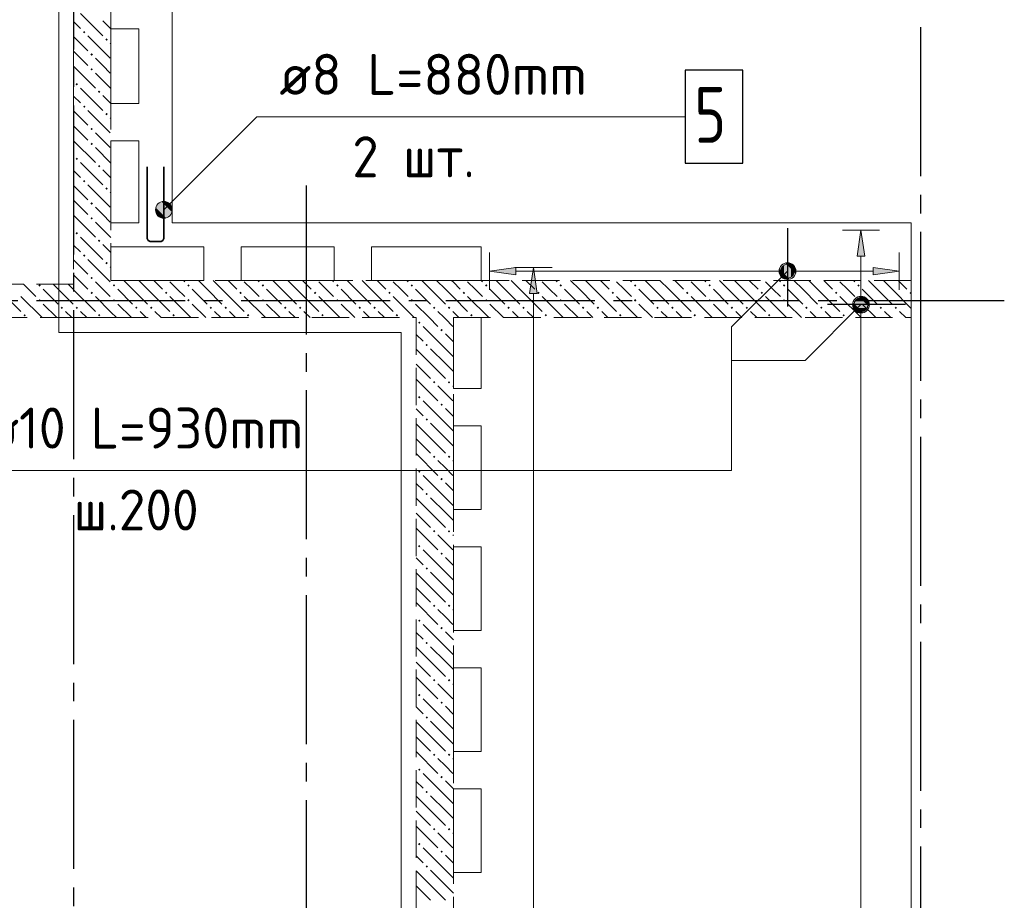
# Model space of a CAD drawing. Header units: millimetres. Extents: x 0 to 43617, y 0 to 59400.
# Tile 43 of 45: x 21534 to 26824, y 46952 to 51680. Entities that reach past the tile are written whole.
import ezdxf

# ---------------------------------------------------------------- set-up
doc = ezdxf.new("R2010")
doc.units = ezdxf.units.MM
doc.linetypes.add('______2', pattern=[270, 200, -70])
doc.linetypes.add('______5', pattern=[1100, 800, -100, 100, -100])
doc.layers.add('ЖБ Перекрытие верхний уровень', color=7, linetype='Continuous', lineweight=25, true_color=0xe0e0ff)
doc.layers.add('ЖБ Стена верхний уровень', color=7, linetype='Continuous', lineweight=25, true_color=0x006e00)
for name, color, linetype, lineweight in [('Обрамление П-обр. равн.', 7, 'Continuous', 25), ('Оси', 40, '______5', 18), ('Позиционная метка линия выноска', 7, 'Continuous', 13), ('Позиционная метка номер позиции', 7, 'Continuous', 13), ('Фиксатор', 7, 'Continuous', 25)]:
    doc.layers.add(name, color=color, linetype=linetype, lineweight=lineweight)
doc.styles.add('ISOCPEUR', font='txt')

msp = doc.modelspace()

# ---------------------------------------------------------------- hatches: boundary and pattern name
at = {"layer": 'ЖБ Стена верхний уровень', "linetype": 'Continuous', "lineweight": 18, "transparency": 33554687}
for points in [[(21874.5, 51613.1), (21881, 51619.6), (21887.5, 51613.1), (21881, 51606.6)], [(21994.5, 51573.1), (22001, 51579.6), (22007.5, 51573.1), (22001, 51566.6)], [(21914.5, 51493.1), (21921, 51499.6), (21927.4, 51493.1), (21921, 51486.6)], [(21914.5, 51413.1), (21921, 51419.6), (21927.4, 51413.1), (21921, 51406.6)], [(21834.5, 51333.1), (21840.9, 51339.6), (21847.4, 51333.1), (21840.9, 51326.6)], [(21954.4, 51293.1), (21960.9, 51299.6), (21967.4, 51293.1), (21960.9, 51286.6)], [(21874.5, 51213.1), (21881, 51219.6), (21887.5, 51213.1), (21881, 51206.6)], [(21994.5, 51173.1), (22001, 51179.6), (22007.5, 51173.1), (22001, 51166.6)], [(21914.5, 51093.1), (21921, 51099.6), (21927.4, 51093.1), (21921, 51086.6)], [(21914.5, 51013.1), (21921, 51019.6), (21927.4, 51013.1), (21921, 51006.6)], [(21834.5, 50933.1), (21840.9, 50939.6), (21847.4, 50933.1), (21840.9, 50926.6)], [(21954.4, 50893.1), (21960.9, 50899.6), (21967.4, 50893.1), (21960.9, 50886.6)], [(21874.5, 50813.1), (21881, 50819.6), (21887.5, 50813.1), (21881, 50806.6)], [(21994.5, 50773.1), (22001, 50779.6), (22007.5, 50773.1), (22001, 50766.6)], [(21914.5, 50693.1), (21921, 50699.6), (21927.4, 50693.1), (21921, 50686.6)], [(21914.5, 50613.1), (21921, 50619.6), (21927.4, 50613.1), (21921, 50606.6)], [(21834.5, 50533.1), (21840.9, 50539.6), (21847.4, 50533.1), (21840.9, 50526.6)], [(21954.4, 50493.1), (21960.9, 50499.6), (21967.4, 50493.1), (21960.9, 50486.6)], [(21874.5, 50413.1), (21881, 50419.6), (21887.5, 50413.1), (21881, 50406.6)], [(21994.5, 50373.1), (22001, 50379.6), (22007.5, 50373.1), (22001, 50366.6)], [(21634.5, 50253.1), (21640.9, 50259.6), (21647.4, 50253.1), (21640.9, 50246.6)], [(21914.5, 50293.1), (21921, 50299.6), (21927.4, 50293.1), (21921, 50286.6)], [(22034.5, 50253.1), (22040.9, 50259.6), (22047.4, 50253.1), (22040.9, 50246.6)], [(22434.5, 50253.1), (22440.9, 50259.6), (22447.4, 50253.1), (22440.9, 50246.6)], [(22834.5, 50253.1), (22840.9, 50259.6), (22847.4, 50253.1), (22840.9, 50246.6)], [(23234.5, 50253.1), (23240.9, 50259.6), (23247.4, 50253.1), (23240.9, 50246.6)], [(23634.5, 50253.1), (23640.9, 50259.6), (23647.4, 50253.1), (23640.9, 50246.6)], [(24034.5, 50253.1), (24040.9, 50259.6), (24047.4, 50253.1), (24040.9, 50246.6)], [(24434.5, 50253.1), (24440.9, 50259.6), (24447.4, 50253.1), (24440.9, 50246.6)], [(24834.5, 50253.1), (24840.9, 50259.6), (24847.4, 50253.1), (24840.9, 50246.6)], [(25234.5, 50253.1), (25240.9, 50259.6), (25247.4, 50253.1), (25240.9, 50246.6)], [(25634.5, 50253.1), (25640.9, 50259.6), (25647.4, 50253.1), (25640.9, 50246.6)], [(26034.5, 50253.1), (26040.9, 50259.6), (26047.4, 50253.1), (26040.9, 50246.6)], [(21914.5, 50213.1), (21921, 50219.6), (21927.4, 50213.1), (21921, 50206.6)], [(22314.5, 50213.1), (22321, 50219.6), (22327.4, 50213.1), (22321, 50206.6)], [(22714.5, 50213.1), (22721, 50219.6), (22727.4, 50213.1), (22721, 50206.6)], [(23114.5, 50213.1), (23121, 50219.6), (23127.4, 50213.1), (23121, 50206.6)], [(23514.5, 50213.1), (23521, 50219.6), (23527.4, 50213.1), (23521, 50206.6)], [(23914.5, 50213.1), (23921, 50219.6), (23927.4, 50213.1), (23921, 50206.6)], [(24314.5, 50213.1), (24321, 50219.6), (24327.4, 50213.1), (24321, 50206.6)], [(24714.5, 50213.1), (24721, 50219.6), (24727.4, 50213.1), (24721, 50206.6)], [(25114.5, 50213.1), (25121, 50219.6), (25127.4, 50213.1), (25121, 50206.6)], [(25514.5, 50213.1), (25521, 50219.6), (25527.4, 50213.1), (25521, 50206.6)], [(25914.5, 50213.1), (25921, 50219.6), (25927.4, 50213.1), (25921, 50206.6)], [(26314.5, 50213.1), (26321, 50219.6), (26324, 50216.6), (26324, 50209.7), (26321, 50206.6)], [(21634.5, 50173.1), (21640.9, 50179.6), (21647.4, 50173.1), (21640.9, 50166.6)], [(22034.5, 50173.1), (22040.9, 50179.6), (22047.4, 50173.1), (22040.9, 50166.6)], [(22434.5, 50173.1), (22440.9, 50179.6), (22447.4, 50173.1), (22440.9, 50166.6)], [(22834.5, 50173.1), (22840.9, 50179.6), (22847.4, 50173.1), (22840.9, 50166.6)], [(23234.5, 50173.1), (23240.9, 50179.6), (23247.4, 50173.1), (23240.9, 50166.6)], [(23634.5, 50173.1), (23640.9, 50179.6), (23647.4, 50173.1), (23640.9, 50166.6)], [(24034.5, 50173.1), (24040.9, 50179.6), (24047.4, 50173.1), (24040.9, 50166.6)], [(24434.5, 50173.1), (24440.9, 50179.6), (24447.4, 50173.1), (24440.9, 50166.6)], [(24834.5, 50173.1), (24840.9, 50179.6), (24847.4, 50173.1), (24840.9, 50166.6)], [(25234.5, 50173.1), (25240.9, 50179.6), (25247.4, 50173.1), (25240.9, 50166.6)], [(25634.5, 50173.1), (25640.9, 50179.6), (25647.4, 50173.1), (25640.9, 50166.6)], [(26034.5, 50173.1), (26040.9, 50179.6), (26047.4, 50173.1), (26040.9, 50166.6)], [(21554.4, 50093.1), (21560.9, 50099.6), (21567.4, 50093.1), (21560.9, 50086.6)], [(21754.4, 50133.1), (21760.9, 50139.6), (21767.4, 50133.1), (21760.9, 50126.6)], [(21834.5, 50133.1), (21840.9, 50139.6), (21847.4, 50133.1), (21840.9, 50126.6)], [(21954.4, 50093.1), (21960.9, 50099.6), (21967.4, 50093.1), (21960.9, 50086.6)], [(22154.4, 50133.1), (22160.9, 50139.6), (22167.4, 50133.1), (22160.9, 50126.6)], [(22234.5, 50133.1), (22240.9, 50139.6), (22247.4, 50133.1), (22240.9, 50126.6)], [(22354.4, 50093.1), (22360.9, 50099.6), (22367.4, 50093.1), (22360.9, 50086.6)], [(22554.4, 50133.1), (22560.9, 50139.6), (22567.4, 50133.1), (22560.9, 50126.6)], [(22634.5, 50133.1), (22640.9, 50139.6), (22647.4, 50133.1), (22640.9, 50126.6)], [(22754.4, 50093.1), (22760.9, 50099.6), (22767.4, 50093.1), (22760.9, 50086.6)], [(22954.4, 50133.1), (22960.9, 50139.6), (22967.4, 50133.1), (22960.9, 50126.6)], [(23034.5, 50133.1), (23040.9, 50139.6), (23047.4, 50133.1), (23040.9, 50126.6)], [(23154.4, 50093.1), (23160.9, 50099.6), (23167.4, 50093.1), (23160.9, 50086.6)], [(23354.4, 50133.1), (23360.9, 50139.6), (23367.4, 50133.1), (23360.9, 50126.6)], [(23434.5, 50133.1), (23440.9, 50139.6), (23447.4, 50133.1), (23440.9, 50126.6)], [(23554.4, 50093.1), (23560.9, 50099.6), (23567.4, 50093.1), (23560.9, 50086.6)], [(23754.4, 50133.1), (23760.9, 50139.6), (23767.4, 50133.1), (23760.9, 50126.6)], [(23834.5, 50133.1), (23840.9, 50139.6), (23847.4, 50133.1), (23840.9, 50126.6)], [(23954.4, 50093.1), (23960.9, 50099.6), (23967.4, 50093.1), (23960.9, 50086.6)], [(24154.4, 50133.1), (24160.9, 50139.6), (24167.4, 50133.1), (24160.9, 50126.6)], [(24234.5, 50133.1), (24240.9, 50139.6), (24247.4, 50133.1), (24240.9, 50126.6)], [(24354.4, 50093.1), (24360.9, 50099.6), (24367.4, 50093.1), (24360.9, 50086.6)], [(24554.4, 50133.1), (24560.9, 50139.6), (24567.4, 50133.1), (24560.9, 50126.6)], [(24634.5, 50133.1), (24640.9, 50139.6), (24647.4, 50133.1), (24640.9, 50126.6)], [(24754.4, 50093.1), (24760.9, 50099.6), (24767.4, 50093.1), (24760.9, 50086.6)], [(24954.4, 50133.1), (24960.9, 50139.6), (24967.4, 50133.1), (24960.9, 50126.6)], [(25034.5, 50133.1), (25040.9, 50139.6), (25047.4, 50133.1), (25040.9, 50126.6)], [(25154.4, 50093.1), (25160.9, 50099.6), (25167.4, 50093.1), (25160.9, 50086.6)], [(25354.4, 50133.1), (25360.9, 50139.6), (25367.4, 50133.1), (25360.9, 50126.6)], [(25434.5, 50133.1), (25440.9, 50139.6), (25447.4, 50133.1), (25440.9, 50126.6)], [(25554.4, 50093.1), (25560.9, 50099.6), (25567.4, 50093.1), (25560.9, 50086.6)], [(25754.4, 50133.1), (25760.9, 50139.6), (25767.4, 50133.1), (25760.9, 50126.6)], [(25834.5, 50133.1), (25840.9, 50139.6), (25847.4, 50133.1), (25840.9, 50126.6)], [(25954.4, 50093.1), (25960.9, 50099.6), (25967.4, 50093.1), (25960.9, 50086.6)], [(26154.4, 50133.1), (26160.9, 50139.6), (26167.4, 50133.1), (26160.9, 50126.6)], [(26234.5, 50133.1), (26240.9, 50139.6), (26247.4, 50133.1), (26240.9, 50126.6)], [(23674.5, 50053.1), (23681, 50059.6), (23687.5, 50053.1), (23681, 50046.6)], [(23794.5, 50013.1), (23801, 50019.6), (23807.5, 50013.1), (23801, 50006.6)], [(23714.5, 49933.1), (23721, 49939.6), (23727.4, 49933.1), (23721, 49926.6)], [(23754.4, 49733.1), (23760.9, 49739.6), (23767.4, 49733.1), (23760.9, 49726.6)], [(23834.5, 49733.1), (23840.9, 49739.6), (23847.4, 49733.1), (23840.9, 49726.6)], [(23674.5, 49653.1), (23681, 49659.6), (23687.5, 49653.1), (23681, 49646.6)], [(23794.5, 49613.1), (23801, 49619.6), (23807.5, 49613.1), (23801, 49606.6)], [(23714.5, 49533.1), (23721, 49539.6), (23727.4, 49533.1), (23721, 49526.6)], [(23754.4, 49333.1), (23760.9, 49339.6), (23767.4, 49333.1), (23760.9, 49326.6)], [(23834.5, 49333.1), (23840.9, 49339.6), (23847.4, 49333.1), (23840.9, 49326.6)], [(23674.5, 49253.1), (23681, 49259.6), (23687.5, 49253.1), (23681, 49246.6)], [(23794.5, 49213.1), (23801, 49219.6), (23807.5, 49213.1), (23801, 49206.6)], [(23714.5, 49133.1), (23721, 49139.6), (23727.4, 49133.1), (23721, 49126.6)], [(23754.4, 48933.1), (23760.9, 48939.6), (23767.4, 48933.1), (23760.9, 48926.6)], [(23834.5, 48933.1), (23840.9, 48939.6), (23847.4, 48933.1), (23840.9, 48926.6)], [(23674.5, 48853.1), (23681, 48859.6), (23687.5, 48853.1), (23681, 48846.6)], [(23794.5, 48813.1), (23801, 48819.6), (23807.5, 48813.1), (23801, 48806.6)], [(23714.5, 48733.1), (23721, 48739.6), (23727.4, 48733.1), (23721, 48726.6)], [(23754.4, 48533.1), (23760.9, 48539.6), (23767.4, 48533.1), (23760.9, 48526.6)], [(23834.5, 48533.1), (23840.9, 48539.6), (23847.4, 48533.1), (23840.9, 48526.6)], [(23674.5, 48453.1), (23681, 48459.6), (23687.5, 48453.1), (23681, 48446.6)], [(23794.5, 48413.1), (23801, 48419.6), (23807.5, 48413.1), (23801, 48406.6)], [(23714.5, 48333.1), (23721, 48339.6), (23727.4, 48333.1), (23721, 48326.6)], [(23754.4, 48133.1), (23760.9, 48139.6), (23767.4, 48133.1), (23760.9, 48126.6)], [(23834.5, 48133.1), (23840.9, 48139.6), (23847.4, 48133.1), (23840.9, 48126.6)], [(23674.5, 48053.1), (23681, 48059.6), (23687.5, 48053.1), (23681, 48046.6)], [(23794.5, 48013.1), (23801, 48019.6), (23807.5, 48013.1), (23801, 48006.6)], [(23714.5, 47933.1), (23721, 47939.6), (23727.4, 47933.1), (23721, 47926.6)], [(23754.4, 47733.1), (23760.9, 47739.6), (23767.4, 47733.1), (23760.9, 47726.6)], [(23834.5, 47733.1), (23840.9, 47739.6), (23847.4, 47733.1), (23840.9, 47726.6)], [(23674.5, 47653.1), (23681, 47659.6), (23687.5, 47653.1), (23681, 47646.6)], [(23794.5, 47613.1), (23801, 47619.6), (23807.5, 47613.1), (23801, 47606.6)], [(23714.5, 47533.1), (23721, 47539.6), (23727.4, 47533.1), (23721, 47526.6)], [(23754.4, 47333.1), (23760.9, 47339.6), (23767.4, 47333.1), (23760.9, 47326.6)], [(23834.5, 47333.1), (23840.9, 47339.6), (23847.4, 47333.1), (23840.9, 47326.6)], [(23674.5, 47253.1), (23681, 47259.6), (23687.5, 47253.1), (23681, 47246.6)], [(23794.5, 47213.1), (23801, 47219.6), (23807.5, 47213.1), (23801, 47206.6)], [(23714.5, 47133.1), (23721, 47139.6), (23727.4, 47133.1), (23721, 47126.6)]]:
    msp.add_hatch(color=7, dxfattribs=at).paths.add_polyline_path(points, flags=16)
at = {"layer": 'Обрамление П-обр. равн.', "linetype": 'Continuous', "lineweight": 13, "transparency": 33554687}
for points in [[(26074, 50410), (26054, 50550), (26034, 50410)], [(25626.7, 50348.7), (25640.2, 50297.7), (25640.2, 50362.2)], [(25640.2, 50362.2), (25659, 50292.5), (25659, 50367.5)], [(25640.2, 50362.2), (25640.2, 50297.7), (25659, 50292.5)], [(25659, 50367.5), (25659, 50292.5), (25677.7, 50297.7)], [(25659, 50367.5), (25677.7, 50297.7), (25677.7, 50362.2)], [(25677.7, 50362.2), (25677.7, 50297.7), (25691.2, 50311.2)], [(25677.7, 50362.2), (25691.2, 50311.2), (25691.2, 50348.7)], [(24314, 50210), (24294, 50350), (24274, 50210)], [(25626.7, 50311.2), (25626.7, 50348.7), (25621.5, 50330)], [(25626.7, 50348.7), (25626.7, 50311.2), (25640.2, 50297.7)], [(25691.2, 50348.7), (25691.2, 50311.2), (25696.5, 50330)], [(26119, 50310), (26259, 50330), (26119, 50350)], [(26016.5, 50150), (26091.5, 50150), (26086.2, 50168.8)], [(26016.5, 50150), (26086.2, 50168.8), (26021.7, 50168.8)], [(26021.7, 50131.2), (26091.5, 50150), (26016.5, 50150)], [(26021.7, 50168.8), (26086.2, 50168.8), (26072.7, 50182.3)], [(26021.7, 50168.8), (26072.7, 50182.3), (26035.2, 50182.3)], [(26021.7, 50131.2), (26086.2, 50131.2), (26091.5, 50150)], [(26035.2, 50182.3), (26072.7, 50182.3), (26054, 50187.5)], [(26035.2, 50117.7), (26086.2, 50131.2), (26021.7, 50131.2)], [(26035.2, 50117.7), (26072.7, 50117.7), (26086.2, 50131.2)], [(26072.7, 50117.7), (26035.2, 50117.7), (26054, 50112.5)]]:
    msp.add_hatch(color=7, dxfattribs=at).paths.add_polyline_path(points)
msp.add_hatch(color=7, dxfattribs=at).paths.add_polyline_path([(24199, 50310), (24059, 50330), (24199, 50350)], flags=16)
at = {"layer": 'Позиционная метка номер позиции', "linetype": 'Continuous', "lineweight": 13, "transparency": 33554687}
for points in [[(22265.7, 50670.5), (22340.8, 50627.2), (22277.2, 50690.8)], [(22277.2, 50690.8), (22352.3, 50647.5), (22297.5, 50702.3)], [(22277.2, 50690.8), (22340.8, 50627.2), (22352.3, 50647.5)], [(22297.5, 50702.3), (22352.3, 50647.5), (22352.3, 50670.5)], [(22297.5, 50702.3), (22352.3, 50670.5), (22320.5, 50702.3)], [(22320.5, 50702.3), (22352.3, 50670.5), (22340.8, 50690.8)], [(22265.7, 50647.5), (22320.5, 50615.7), (22265.7, 50670.5)], [(22265.7, 50670.5), (22320.5, 50615.7), (22340.8, 50627.2)], [(22297.5, 50615.7), (22265.7, 50647.5), (22277.2, 50627.2)], [(22265.7, 50647.5), (22297.5, 50615.7), (22320.5, 50615.7)], [(25690.8, 50298.2), (25627.2, 50361.8), (25615.7, 50341.5)], [(25702.3, 50318.5), (25647.5, 50373.3), (25627.2, 50361.8)], [(25702.3, 50318.5), (25627.2, 50361.8), (25690.8, 50298.2)], [(25702.3, 50341.5), (25670.5, 50373.3), (25647.5, 50373.3)], [(25702.3, 50341.5), (25647.5, 50373.3), (25702.3, 50318.5)], [(25670.5, 50373.3), (25702.3, 50341.5), (25690.8, 50361.8)], [(25690.8, 50298.2), (25615.7, 50341.5), (25670.5, 50286.7)], [(25670.5, 50286.7), (25615.7, 50341.5), (25615.7, 50318.5)], [(25670.5, 50286.7), (25615.7, 50318.5), (25647.5, 50286.7)], [(25647.5, 50286.7), (25615.7, 50318.5), (25627.2, 50298.2)], [(26085.8, 50118.2), (26022.2, 50181.8), (26010.7, 50161.5)], [(26085.8, 50118.2), (26010.7, 50161.5), (26065.5, 50106.7)], [(26065.5, 50106.7), (26010.7, 50161.5), (26010.7, 50138.5)], [(26097.3, 50138.5), (26042.5, 50193.3), (26022.2, 50181.8)], [(26097.3, 50138.5), (26022.2, 50181.8), (26085.8, 50118.2)], [(26097.3, 50161.5), (26065.5, 50193.3), (26042.5, 50193.3)], [(26097.3, 50161.5), (26042.5, 50193.3), (26097.3, 50138.5)], [(26065.5, 50193.3), (26097.3, 50161.5), (26085.8, 50181.8)], [(26065.5, 50106.7), (26010.7, 50138.5), (26042.5, 50106.7)], [(26042.5, 50106.7), (26010.7, 50138.5), (26022.2, 50118.2)]]:
    msp.add_hatch(color=7, dxfattribs=at).paths.add_polyline_path(points)

# ---------------------------------------------------------------- linework, layer by layer
at = {"layer": 'ЖБ Перекрытие верхний уровень', "color": 7, "linetype": 'Continuous', "lineweight": 18, "transparency": 33554687}
for p, q in [((22354, 50590), (22354, 57220)), ((22024, 51230), (22024, 51630)), ((22024, 51630), (22174, 51630)), ((22174, 51630), (22174, 51230)), ((22174, 51230), (22024, 51230)), ((22024, 50590), (22024, 51030)), ((22024, 51030), (22174, 51030)), ((22174, 51030), (22174, 50590)), ((22174, 50590), (22024, 50590)), ((26324, 50590), (22354, 50590)), ((26324, 41910), (26324, 50590)), ((22024, 50280), (22024, 50460)), ((22024, 50460), (22524, 50460)), ((22524, 50460), (22524, 50280)), ((22724, 50460), (23224, 50460)), ((22724, 50280), (22724, 50460)), ((23224, 50460), (23224, 50280)), ((23424, 50280), (23424, 50460)), ((23424, 50460), (24014, 50460)), ((24014, 50460), (24014, 50280)), ((22524, 50280), (22024, 50280)), ((23224, 50280), (22724, 50280)), ((24014, 50280), (23424, 50280)), ((23864, 49700), (23864, 50080)), ((23864, 50080), (24014, 50080)), ((24014, 50080), (24014, 49700)), ((24014, 49700), (23864, 49700)), ((23864, 49050), (23864, 49500)), ((23864, 49500), (24014, 49500)), ((24014, 49500), (24014, 49050)), ((24014, 49050), (23864, 49050)), ((23864, 48400), (23864, 48850)), ((23864, 48850), (24014, 48850)), ((24014, 48850), (24014, 48400)), ((24014, 48400), (23864, 48400)), ((23864, 47750), (23864, 48200)), ((23864, 48200), (24014, 48200)), ((24014, 48200), (24014, 47750)), ((24014, 47750), (23864, 47750)), ((23864, 47100), (23864, 47550)), ((23864, 47550), (24014, 47550)), ((24014, 47550), (24014, 47100)), ((24014, 47100), (23864, 47100))]:
    msp.add_line(p, q, dxfattribs=at)
at = {"layer": 'ЖБ Стена верхний уровень', "color": 251, "linetype": '______2', "lineweight": 13, "true_color": 0x656565, "transparency": 33554687}
for p, q in [((21824, 57020), (21824, 50260)), ((22024, 50280), (22024, 57020)), ((21824, 50260), (16244, 50260)), ((23864, 50280), (22024, 50280)), ((26324, 50280), (23864, 50280)), ((26324, 50080), (26324, 50280)), ((16244, 50080), (21824, 50080)), ((21824, 50080), (22024, 50080)), ((22024, 50080), (23664, 50080)), ((23664, 50080), (23664, 45130)), ((23864, 50080), (26324, 50080)), ((23864, 45150), (23864, 50080))]:
    msp.add_line(p, q, dxfattribs=at)
at = {"layer": 'ЖБ Стена верхний уровень', "color": 9, "linetype": 'Continuous', "lineweight": 18, "true_color": 0xc7c7c7, "transparency": 33554687}
for p, q in [((21860.9, 51713.1), (21981, 51593.1)), ((21860.9, 51633.1), (21824, 51670.1)), ((21981, 51673.1), (22024, 51630.1)), ((21824, 51590.1), (21901, 51513.1)), ((21901, 51593.1), (22021, 51473.1)), ((22024, 51550.1), (22021, 51553.1)), ((21824, 51510.1), (21901, 51433.1)), ((21981, 51433.1), (21940.9, 51473.1)), ((21824, 51430.1), (21940.9, 51313.1)), ((22021, 51393.1), (21981, 51433.1)), ((21940.9, 51393.1), (22024, 51310.1)), ((21860.9, 51313.1), (21981, 51193.1)), ((21860.9, 51233.1), (21824, 51270.1)), ((21981, 51273.1), (22024, 51230.1)), ((21824, 51190.1), (21901, 51113.1)), ((21901, 51193.1), (22021, 51073.1)), ((22024, 51150.1), (22021, 51153.1)), ((21824, 51110.1), (21901, 51033.1)), ((21981, 51033.1), (21940.9, 51073.1)), ((21824, 51030.1), (21940.9, 50913.1)), ((22021, 50993.1), (21981, 51033.1)), ((21940.9, 50993.1), (22024, 50910.1)), ((21860.9, 50913.1), (21981, 50793.1)), ((21860.9, 50833.1), (21824, 50870.1)), ((21981, 50873.1), (22024, 50830.1)), ((21824, 50790.1), (21901, 50713.1)), ((21901, 50793.1), (22021, 50673.1)), ((22024, 50750.1), (22021, 50753.1)), ((21824, 50710.1), (21901, 50633.1)), ((21824, 50630.1), (21940.9, 50513.1)), ((21981, 50633.1), (21940.9, 50673.1)), ((22021, 50593.1), (21981, 50633.1)), ((21940.9, 50593.1), (22024, 50510.1)), ((21860.9, 50433.1), (21824, 50470.1)), ((21860.9, 50513.1), (21981, 50393.1)), ((21981, 50473.1), (22024, 50430.1)), ((21824, 50390.1), (21901, 50313.1)), ((21901, 50393.1), (22021, 50273.1)), ((21824, 50310.1), (21901, 50233.1)), ((22024, 50350.1), (22021, 50353.1)), ((21581, 50233.1), (21554.1, 50260)), ((21740.9, 50233.1), (21714.1, 50260)), ((21794.1, 50260), (21821, 50233.1)), ((21981, 50233.1), (21940.9, 50273.1)), ((22140.9, 50233.1), (22094.1, 50280)), ((22174.1, 50280), (22221, 50233.1)), ((22254.1, 50280), (22301, 50233.1)), ((22381, 50233.1), (22340.9, 50273.1)), ((22414.1, 50280), (22421, 50273.1)), ((22540.9, 50233.1), (22494.1, 50280)), ((22574.1, 50280), (22621, 50233.1)), ((22654.1, 50280), (22701, 50233.1)), ((22781, 50233.1), (22740.9, 50273.1)), ((22814.1, 50280), (22821, 50273.1)), ((22940.9, 50233.1), (22894.1, 50280)), ((22974.1, 50280), (23021, 50233.1)), ((23054.1, 50280), (23101, 50233.1)), ((23181, 50233.1), (23140.9, 50273.1)), ((23214.1, 50280), (23221, 50273.1)), ((23340.9, 50233.1), (23294.1, 50280)), ((23374.1, 50280), (23421, 50233.1)), ((23454.1, 50280), (23501, 50233.1)), ((23581, 50233.1), (23540.9, 50273.1)), ((23614.1, 50280), (23621, 50273.1)), ((23740.9, 50233.1), (23694.1, 50280)), ((23774.1, 50280), (23821, 50233.1)), ((23854.1, 50280), (23864, 50270.1)), ((23864, 50270.1), (23901, 50233.1)), ((23981, 50233.1), (23940.9, 50273.1)), ((24014.1, 50280), (24021, 50273.1)), ((24140.9, 50233.1), (24094.1, 50280)), ((24174.1, 50280), (24221, 50233.1)), ((24254.1, 50280), (24301, 50233.1)), ((24381, 50233.1), (24340.9, 50273.1)), ((24414.1, 50280), (24421, 50273.1)), ((24540.9, 50233.1), (24494.1, 50280)), ((24574.1, 50280), (24621, 50233.1)), ((24654.1, 50280), (24701, 50233.1)), ((24781, 50233.1), (24740.9, 50273.1)), ((24814.1, 50280), (24821, 50273.1)), ((24940.9, 50233.1), (24894.1, 50280)), ((24974.1, 50280), (25021, 50233.1)), ((25054.1, 50280), (25101, 50233.1)), ((25181, 50233.1), (25140.9, 50273.1)), ((25214.1, 50280), (25221, 50273.1)), ((25340.9, 50233.1), (25294.1, 50280)), ((25374.1, 50280), (25421, 50233.1)), ((25454.1, 50280), (25501, 50233.1)), ((25581, 50233.1), (25540.9, 50273.1)), ((25614.1, 50280), (25621, 50273.1)), ((25740.9, 50233.1), (25694.1, 50280)), ((25774.1, 50280), (25821, 50233.1)), ((25854.1, 50280), (25901, 50233.1)), ((25981, 50233.1), (25940.9, 50273.1)), ((26014.1, 50280), (26021, 50273.1)), ((26140.9, 50233.1), (26094.1, 50280)), ((26174.1, 50280), (26221, 50233.1)), ((26254.1, 50280), (26301, 50233.1)), ((21421, 50233.1), (21540.9, 50113.1)), ((21621, 50193.1), (21581, 50233.1)), ((21660.9, 50233.1), (21740.9, 50153.1)), ((21740.9, 50233.1), (21821, 50153.1)), ((21821, 50233.1), (21824, 50230.1)), ((21824, 50230.1), (21940.9, 50113.1)), ((22021, 50193.1), (21981, 50233.1)), ((22060.9, 50233.1), (22140.9, 50153.1)), ((22140.9, 50233.1), (22221, 50153.1)), ((22221, 50233.1), (22340.9, 50113.1)), ((22421, 50193.1), (22381, 50233.1)), ((22460.9, 50233.1), (22540.9, 50153.1)), ((22540.9, 50233.1), (22621, 50153.1)), ((22621, 50233.1), (22740.9, 50113.1)), ((22821, 50193.1), (22781, 50233.1)), ((22860.9, 50233.1), (22940.9, 50153.1)), ((22940.9, 50233.1), (23021, 50153.1)), ((23021, 50233.1), (23140.9, 50113.1)), ((23221, 50193.1), (23181, 50233.1)), ((23260.9, 50233.1), (23340.9, 50153.1)), ((23340.9, 50233.1), (23421, 50153.1)), ((23421, 50233.1), (23540.9, 50113.1)), ((23621, 50193.1), (23581, 50233.1)), ((23660.9, 50233.1), (23740.9, 50153.1)), ((23740.9, 50233.1), (23821, 50153.1)), ((23821, 50233.1), (23864, 50190.1)), ((24021, 50193.1), (23981, 50233.1)), ((24060.9, 50233.1), (24140.9, 50153.1)), ((24140.9, 50233.1), (24221, 50153.1)), ((24221, 50233.1), (24340.9, 50113.1)), ((24421, 50193.1), (24381, 50233.1)), ((24460.9, 50233.1), (24540.9, 50153.1)), ((24540.9, 50233.1), (24621, 50153.1)), ((24621, 50233.1), (24740.9, 50113.1)), ((24821, 50193.1), (24781, 50233.1)), ((24860.9, 50233.1), (24940.9, 50153.1)), ((24940.9, 50233.1), (25021, 50153.1)), ((25021, 50233.1), (25140.9, 50113.1)), ((25221, 50193.1), (25181, 50233.1)), ((25260.9, 50233.1), (25340.9, 50153.1)), ((25340.9, 50233.1), (25421, 50153.1)), ((25421, 50233.1), (25540.9, 50113.1)), ((25621, 50193.1), (25581, 50233.1)), ((25660.9, 50233.1), (25740.9, 50153.1)), ((25740.9, 50233.1), (25821, 50153.1)), ((25821, 50233.1), (25940.9, 50113.1)), ((26021, 50193.1), (25981, 50233.1)), ((26060.9, 50233.1), (26140.9, 50153.1)), ((26140.9, 50233.1), (26221, 50153.1)), ((26221, 50233.1), (26324, 50130.1)), ((21540.9, 50193.1), (21654.1, 50080)), ((21660.9, 50153.1), (21734.1, 50080)), ((21940.9, 50193.1), (22024, 50110.1)), ((22060.9, 50153.1), (22134.1, 50080)), ((22340.9, 50193.1), (22454.1, 50080)), ((22460.9, 50153.1), (22534.1, 50080)), ((22740.9, 50193.1), (22854.1, 50080)), ((22860.9, 50153.1), (22934.1, 50080)), ((23140.9, 50193.1), (23254.1, 50080)), ((23260.9, 50153.1), (23334.1, 50080)), ((23540.9, 50193.1), (23654.1, 50080)), ((23660.9, 50153.1), (23734.1, 50080)), ((23864, 50190.1), (23940.9, 50113.1)), ((23940.9, 50193.1), (24054.1, 50080)), ((24060.9, 50153.1), (24134.1, 50080)), ((24340.9, 50193.1), (24454.1, 50080)), ((24460.9, 50153.1), (24534.1, 50080)), ((24740.9, 50193.1), (24854.1, 50080)), ((24860.9, 50153.1), (24934.1, 50080)), ((25140.9, 50193.1), (25254.1, 50080)), ((25260.9, 50153.1), (25334.1, 50080)), ((25540.9, 50193.1), (25654.1, 50080)), ((25660.9, 50153.1), (25734.1, 50080)), ((25940.9, 50193.1), (26054.1, 50080)), ((26060.9, 50153.1), (26134.1, 50080)), ((21814.1, 50080), (21781, 50113.1)), ((21860.9, 50113.1), (21894.1, 50080)), ((22024, 50110.1), (22054.1, 50080)), ((22214.1, 50080), (22181, 50113.1)), ((22260.9, 50113.1), (22294.1, 50080)), ((22614.1, 50080), (22581, 50113.1)), ((22660.9, 50113.1), (22694.1, 50080)), ((23014.1, 50080), (22981, 50113.1)), ((23060.9, 50113.1), (23094.1, 50080)), ((23414.1, 50080), (23381, 50113.1)), ((23460.9, 50113.1), (23494.1, 50080)), ((23814.1, 50080), (23781, 50113.1)), ((23860.9, 50113.1), (23864, 50110.1)), ((23864, 50110.1), (23894.1, 50080)), ((24214.1, 50080), (24181, 50113.1)), ((24260.9, 50113.1), (24294.1, 50080)), ((24614.1, 50080), (24581, 50113.1)), ((24660.9, 50113.1), (24694.1, 50080)), ((25014.1, 50080), (24981, 50113.1)), ((25060.9, 50113.1), (25094.1, 50080)), ((25414.1, 50080), (25381, 50113.1)), ((25460.9, 50113.1), (25494.1, 50080)), ((25814.1, 50080), (25781, 50113.1)), ((25860.9, 50113.1), (25894.1, 50080)), ((26214.1, 50080), (26181, 50113.1)), ((26260.9, 50113.1), (26294.1, 50080)), ((23734.1, 50080), (23781, 50033.1)), ((23821, 50073.1), (23814.1, 50080)), ((23860.9, 50033.1), (23821, 50073.1)), ((23664, 49990.1), (23701, 49953.1)), ((23821, 49913.1), (23701, 50033.1)), ((23821, 49993.1), (23864, 49950.1)), ((23740.9, 49833.1), (23664, 49910.1)), ((23740.9, 49913.1), (23821, 49833.1)), ((23821, 49913.1), (23864, 49870.1)), ((23664, 49830.1), (23740.9, 49753.1)), ((23740.9, 49833.1), (23821, 49753.1)), ((23821, 49833.1), (23864, 49790.1)), ((23664, 49750.1), (23781, 49633.1)), ((23821, 49673.1), (23781, 49713.1)), ((23860.9, 49633.1), (23821, 49673.1)), ((23860.9, 49713.1), (23864, 49710.1)), ((23821, 49513.1), (23701, 49633.1)), ((23664, 49590.1), (23701, 49553.1)), ((23821, 49593.1), (23864, 49550.1)), ((23740.9, 49513.1), (23821, 49433.1)), ((23821, 49513.1), (23864, 49470.1)), ((23740.9, 49433.1), (23664, 49510.1)), ((23664, 49430.1), (23740.9, 49353.1)), ((23740.9, 49433.1), (23821, 49353.1)), ((23821, 49433.1), (23864, 49390.1)), ((23664, 49350.1), (23781, 49233.1)), ((23821, 49273.1), (23781, 49313.1)), ((23860.9, 49313.1), (23864, 49310.1)), ((23860.9, 49233.1), (23821, 49273.1)), ((23821, 49113.1), (23701, 49233.1)), ((23664, 49190.1), (23701, 49153.1)), ((23821, 49193.1), (23864, 49150.1)), ((23740.9, 49033.1), (23664, 49110.1)), ((23740.9, 49113.1), (23821, 49033.1)), ((23821, 49113.1), (23864, 49070.1)), ((23664, 49030.1), (23740.9, 48953.1)), ((23740.9, 49033.1), (23821, 48953.1)), ((23821, 49033.1), (23864, 48990.1)), ((23664, 48950.1), (23781, 48833.1)), ((23821, 48873.1), (23781, 48913.1)), ((23860.9, 48913.1), (23864, 48910.1)), ((23821, 48713.1), (23701, 48833.1)), ((23860.9, 48833.1), (23821, 48873.1)), ((23664, 48790.1), (23701, 48753.1)), ((23821, 48793.1), (23864, 48750.1)), ((23740.9, 48633.1), (23664, 48710.1)), ((23740.9, 48713.1), (23821, 48633.1)), ((23821, 48713.1), (23864, 48670.1)), ((23664, 48630.1), (23740.9, 48553.1)), ((23740.9, 48633.1), (23821, 48553.1)), ((23821, 48633.1), (23864, 48590.1)), ((23664, 48550.1), (23781, 48433.1)), ((23821, 48473.1), (23781, 48513.1)), ((23860.9, 48513.1), (23864, 48510.1)), ((23860.9, 48433.1), (23821, 48473.1)), ((23821, 48313.1), (23701, 48433.1)), ((23664, 48390.1), (23701, 48353.1)), ((23821, 48393.1), (23864, 48350.1)), ((23740.9, 48233.1), (23664, 48310.1)), ((23740.9, 48313.1), (23821, 48233.1)), ((23821, 48313.1), (23864, 48270.1)), ((23664, 48230.1), (23740.9, 48153.1)), ((23740.9, 48233.1), (23821, 48153.1)), ((23821, 48233.1), (23864, 48190.1)), ((23664, 48150.1), (23781, 48033.1)), ((23821, 48073.1), (23781, 48113.1)), ((23860.9, 48113.1), (23864, 48110.1)), ((23821, 47913.1), (23701, 48033.1)), ((23860.9, 48033.1), (23821, 48073.1)), ((23664, 47990.1), (23701, 47953.1)), ((23821, 47993.1), (23864, 47950.1)), ((23740.9, 47833.1), (23664, 47910.1)), ((23740.9, 47913.1), (23821, 47833.1)), ((23821, 47913.1), (23864, 47870.1)), ((23664, 47830.1), (23740.9, 47753.1)), ((23740.9, 47833.1), (23821, 47753.1)), ((23821, 47833.1), (23864, 47790.1)), ((23664, 47750.1), (23781, 47633.1)), ((23821, 47673.1), (23781, 47713.1)), ((23860.9, 47633.1), (23821, 47673.1)), ((23860.9, 47713.1), (23864, 47710.1)), ((23821, 47513.1), (23701, 47633.1)), ((23664, 47590.1), (23701, 47553.1)), ((23821, 47593.1), (23864, 47550.1)), ((23740.9, 47433.1), (23664, 47510.1)), ((23740.9, 47513.1), (23821, 47433.1)), ((23821, 47513.1), (23864, 47470.1)), ((23664, 47430.1), (23740.9, 47353.1)), ((23740.9, 47433.1), (23821, 47353.1)), ((23821, 47433.1), (23864, 47390.1)), ((23664, 47350.1), (23781, 47233.1)), ((23821, 47273.1), (23781, 47313.1)), ((23860.9, 47313.1), (23864, 47310.1)), ((23860.9, 47233.1), (23821, 47273.1)), ((23664, 47190.1), (23701, 47153.1)), ((23821, 47113.1), (23701, 47233.1)), ((23821, 47193.1), (23864, 47150.1)), ((23740.9, 47033.1), (23664, 47110.1)), ((23740.9, 47113.1), (23821, 47033.1)), ((23821, 47113.1), (23864, 47070.1)), ((23664, 47030.1), (23740.9, 46953.1)), ((23740.9, 47033.1), (23821, 46953.1)), ((23821, 47033.1), (23864, 46990.1))]:
    msp.add_line(p, q, dxfattribs=at)
at = {"layer": 'Обрамление П-обр. равн.', "color": 7, "linetype": 'Continuous', "lineweight": 13, "transparency": 33554687}
for p, q in [((22909, 51159), (24731, 51159)), ((21232, 49260), (23274, 49260))]:
    msp.add_line(p, q, dxfattribs=at)
at = {"layer": 'Обрамление П-обр. равн.', "color": 7, "linetype": 'Continuous', "lineweight": 25, "transparency": 33554687}
for p, q in [((25659, 50560), (25659, 50140)), ((26294, 50150), (25874, 50150))]:
    msp.add_line(p, q, dxfattribs=at)
at = {"layer": 'Обрамление П-обр. равн.', "color": 251, "linetype": 'Continuous', "lineweight": 13, "true_color": 0x494949, "transparency": 33554687}
for p, q in [((26054, 50550), (25954, 50550)), ((26054, 50550), (26034, 50410)), ((26074, 50410), (26054, 50550)), ((26054, 50550), (26154, 50550)), ((26054, 50550), (26054, 50550)), ((24059, 50330), (24059, 50430)), ((26259, 50330), (26259, 50430)), ((25659, 50367.5), (25659, 50367.5)), ((26034, 50410), (26074, 50410)), ((26054, 50180), (26054, 50410)), ((24059, 50330), (24199, 50350)), ((24199, 50310), (24059, 50330)), ((24059, 50330), (24059, 50230)), ((24059, 50330), (24059, 50330)), ((24294, 50350), (24194, 50350)), ((24199, 50350), (24199, 50310)), ((24199, 50330), (25629, 50330)), ((24294, 50350), (24274, 50210)), ((24314, 50210), (24294, 50350)), ((24294, 50350), (24394, 50350)), ((24294, 50350), (24294, 50350)), ((25689, 50330), (26119, 50330)), ((26259, 50330), (26119, 50350)), ((26119, 50350), (26119, 50310)), ((26119, 50310), (26259, 50330)), ((26259, 50330), (26259, 50230)), ((26259, 50330), (26259, 50330)), ((25659, 50292.5), (25659, 50292.5)), ((24274, 50210), (24314, 50210)), ((24294, 42780), (24294, 50210)), ((26016.5, 50150), (26016.5, 50150)), ((26091.5, 50150), (26091.5, 50150)), ((26054, 42090), (26054, 50120))]:
    msp.add_line(p, q, dxfattribs=at)
at = {"layer": 'Обрамление П-обр. равн.', "color": 7, "linetype": 'Continuous', "lineweight": 25, "transparency": 33554687}
msp.add_lwpolyline([(25109, 50909), (25419, 50909), (25419, 51409), (25109, 51409), (25109, 50909)], dxfattribs=at)
at = {"layer": 'Обрамление П-обр. равн.', "color": 7, "linetype": 'Continuous', "lineweight": 35, "transparency": 33554687}
msp.add_lwpolyline([(22309, 50889), (22309, 50508.1), (22308.5, 50504.6), (22307.3, 50500.9), (22305.4, 50497.6), (22303.1, 50494.9), (22300.4, 50492.6), (22297.1, 50490.7), (22293.4, 50489.5), (22289.9, 50489), (22238.1, 50489), (22234.6, 50489.5), (22230.9, 50490.7), (22227.6, 50492.6), (22224.9, 50494.9), (22222.6, 50497.6), (22220.7, 50500.9), (22219.5, 50504.6), (22219, 50508.1), (22219, 50889)], dxfattribs=at)
at = {"layer": 'Обрамление П-обр. равн.', "color": 251, "linetype": 'Continuous', "lineweight": 13, "true_color": 0x494949, "transparency": 33554687}
for centre in [(25659, 50330), (26054, 50150)]:
    msp.add_circle(centre, 37.5, dxfattribs=at)
at = {"layer": 'Оси', "color": 8, "linetype": '______5', "lineweight": -3, "transparency": 33554687}
for p, q in [((21824, 57820), (21824, 7100)), ((26374, 51640), (26374, 7100)), ((23074, 50790), (23074, 7100)), ((26824, 50170), (4600, 50170))]:
    msp.add_line(p, q, dxfattribs=at)
at = {"layer": 'Позиционная метка линия выноска', "color": 251, "linetype": 'Continuous', "lineweight": 13, "true_color": 0x494949, "transparency": 33554687}
msp.add_lwpolyline([(21744, 32516.4), (21744, 42500), (23584, 42500), (23584, 50000), (21744, 50000), (21744, 56940), (16064, 56940), (16064, 56580), (15004, 56580), (15004, 56940), (8974, 56940)], dxfattribs=at)
at = {"layer": 'Позиционная метка номер позиции', "color": 7, "linetype": 'Continuous', "lineweight": 13, "transparency": 33554687}
for p, q in [((22277.2, 50690.8), (22277.2, 50690.8)), ((22340.8, 50690.8), (22340.8, 50690.8)), ((22277.2, 50627.2), (22277.2, 50627.2)), ((22340.8, 50627.2), (22340.8, 50627.2)), ((25627.2, 50361.8), (25627.2, 50361.8)), ((25690.8, 50361.8), (25690.8, 50361.8)), ((25627.2, 50298.2), (25627.2, 50298.2)), ((25690.8, 50298.2), (25690.8, 50298.2)), ((26022.2, 50181.8), (26022.2, 50181.8)), ((26085.8, 50181.8), (26085.8, 50181.8)), ((26022.2, 50118.2), (26022.2, 50118.2)), ((26085.8, 50118.2), (26085.8, 50118.2))]:
    msp.add_line(p, q, dxfattribs=at)
for points in [[(22309, 50659), (22809, 51159), (25109, 51159)], [(25659, 50330), (25359, 50030), (25359, 49260), (21074, 49260)], [(26054, 50150), (25754, 49850), (25359, 49850), (25359, 49260), (21074, 49260)]]:
    msp.add_lwpolyline(points, dxfattribs=at)
for centre in [(22309, 50659), (25659, 50330), (26054, 50150)]:
    msp.add_circle(centre, 45, dxfattribs=at)

# ---------------------------------------------------------------- texts
at = {"layer": 'Обрамление П-обр. равн.', "color": 7, "linetype": 'Continuous', "lineweight": 13, "transparency": 33554687, "attachment_point": 7, "style": 'ISOCPEUR'}
for s, insert, char_height, width in [('\\W0.98;ø8 L=880mm ', (22929, 51276.3), 220, 1888.522), ('\\W0.78;5', (25159, 51019), 300, 326.416), ('\\W0.96;ø10 L=930mm ', (21362, 49377.3), 220, 1996.291), ('\\W0.95;ш.200 ', (21824, 48937.3), 220, 962.122)]:
    msp.add_mtext(s, dxfattribs=dict(at, insert=insert, char_height=char_height, width=width))
at = {"layer": 'Фиксатор', "color": 7, "linetype": 'Continuous', "lineweight": 25, "transparency": 33554687, "insert": (23321.4, 50834), "char_height": 220, "width": 851.616, "attachment_point": 7, "style": 'ISOCPEUR'}
msp.add_mtext('\\W0.94;2 шт.', dxfattribs=at)

doc.saveas('drawing.dxf')
